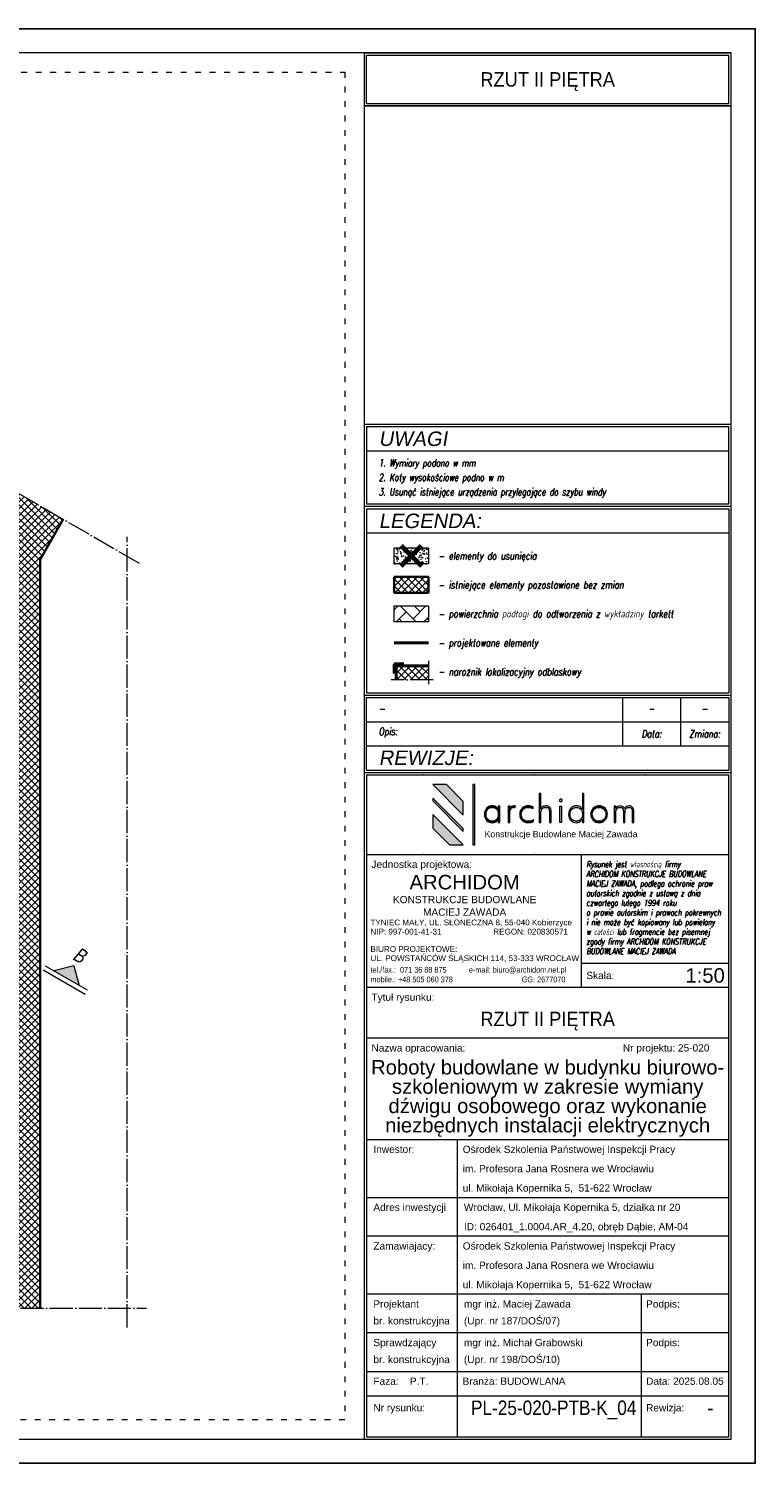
# Model space of a CAD drawing. Header units: millimetres. Extents: x 558 to 24471, y -5755 to 3551.
# Tile 35 of 35: x 23719 to 24471, y 2066 to 3551. Entities that reach past the tile are written whole.
import ezdxf
from ezdxf.enums import TextEntityAlignment as Align

# ---------------------------------------------------------------- set-up
doc = ezdxf.new("R2010")
doc.units = ezdxf.units.MM
doc.linetypes.add('ACAD_ISO03W100', pattern=[30, 12, -18])
doc.linetypes.add('ACAD_ISO04W100', pattern=[30, 24, -3, 0, -3])
for name, color, linetype, lineweight in [('K_Grube', 4, 'Continuous', 35), ('K_Grube_projektowane', 10, 'Continuous', 40), ('K_Kreskowanie', 8, 'Continuous', 5), ('K_Naroznik', 160, 'Continuous', 40), ('K_Opis_zmienny', 2, 'Continuous', 13), ('K_Osie', 1, 'ACAD_ISO04W100', 5), ('K_Ramka', 7, 'Continuous', 18), ('K_Widokowe', 6, 'Continuous', 13), ('K_Wyburzenia', 8, 'Continuous', 5)]:
    doc.layers.add(name, color=color, linetype=linetype, lineweight=lineweight)
doc.styles.add('Logo1', font='arial.ttf', dxfattribs={"height": 13})
doc.styles.get("Standard").update_dxf_attribs({"font": 'arial.ttf'})
doc.styles.add('Tytuł 20', font='arial.ttf', dxfattribs={"width": 0.8, "oblique": 10, "height": 6})
doc.styles.add('Tytuł 50', font='arial.ttf', dxfattribs={"width": 0.8, "oblique": 10, "height": 15})
doc.styles.add('Zwykły 100', font='romans.shx', dxfattribs={"width": 0.8, "oblique": 10, "height": 15})
doc.styles.add('Zwykły 20', font='romans.shx', dxfattribs={"width": 0.8, "oblique": 10, "height": 3})

# ---------------------------------------------------------------- blocks, each defined once
blk = doc.blocks.new('Logo_archidom_2018_black')
at = {"lineweight": 0}
h = blk.add_hatch(color=256, dxfattribs=at)
h.dxf.hatch_style = 2
h.paths.add_polyline_path([(-181.7, 145), (-210, 145), (-147, 82), (-147, 110.3)])
h = blk.add_hatch(color=256, dxfattribs=at)
h.dxf.hatch_style = 2
h.paths.add_polyline_path([(-123, 145), (-127, 145), (-127, 20), (-123, 20)])
h = blk.add_hatch(color=256, dxfattribs=at)
h.dxf.hatch_style = 2
edge = h.paths.add_edge_path()
edge.add_spline(control_points=[(34.9, 66.8), (34.9, 66.8), (31.7, 66.8), (31.7, 66.8), (31.7, 66.8), (31.7, 87.6), (31.7, 87.6), (31.7, 91.2), (31, 93.8), (29.7, 95.5), (28.5, 97.1), (26.4, 97.9), (23.5, 97.9), (20.1, 97.9), (17.5, 96.7), (16, 94.3), (14.4, 91.9), (13.6, 88.1), (13.6, 82.9), (13.6, 82.9), (13.6, 66.8), (13.6, 66.8), (13.6, 66.8), (10.3, 66.8), (10.3, 66.8), (10.3, 66.8), (10.3, 126.5), (10.3, 126.5), (10.3, 126.5), (13.6, 126.5), (13.6, 126.5), (13.6, 126.5), (13.6, 94.6), (13.6, 94.6), (14.7, 97), (16, 98.7), (17.7, 99.6), (19.3, 100.5), (21.5, 101), (24.4, 101), (27.6, 101), (30.2, 99.9), (32.1, 97.8), (34, 95.6), (34.9, 92.7), (34.9, 88.9), (34.9, 88.9), (34.9, 66.8), (34.9, 66.8)], knot_values=[0, 0, 0, 0, 1, 1, 1, 2, 2, 2, 3, 3, 3, 4, 4, 4, 5, 5, 5, 6, 6, 6, 7, 7, 7, 8, 8, 8, 9, 9, 9, 10, 10, 10, 11, 11, 11, 12, 12, 12, 13, 13, 13, 14, 14, 14, 15, 15, 15, 16, 16, 16, 16], degree=3, periodic=0)
h = blk.add_hatch(color=256, dxfattribs=at)
h.dxf.hatch_style = 2
edge = h.paths.add_edge_path()
edge.add_spline(control_points=[(103, 66.8), (103, 66.8), (99.8, 66.8), (99.8, 66.8), (99.8, 66.8), (99.8, 73.2), (99.8, 73.2), (98.3, 70.7), (96.5, 68.9), (94.4, 67.8), (92.3, 66.7), (89.8, 66.1), (86.9, 66.1), (82.3, 66.1), (78.5, 67.7), (75.6, 70.8), (72.7, 73.9), (71.2, 78), (71.2, 83.2), (71.2, 88.5), (72.6, 92.8), (75.5, 96), (78.4, 99.3), (82.1, 101), (86.7, 101), (90.2, 101), (92.9, 100.4), (94.8, 99.3), (96.7, 98.2), (98.4, 96.4), (99.8, 93.9), (99.8, 93.9), (99.8, 126.5), (99.8, 126.5), (99.8, 126.5), (103, 126.5), (103, 126.5), (103, 126.5), (103, 66.8), (103, 66.8)], knot_values=[0, 0, 0, 0, 1, 1, 1, 2, 2, 2, 3, 3, 3, 4, 4, 4, 5, 5, 5, 6, 6, 6, 7, 7, 7, 8, 8, 8, 9, 9, 9, 10, 10, 10, 11, 11, 11, 12, 12, 12, 13, 13, 13, 13], degree=3, periodic=0)
edge = h.paths.add_edge_path()
edge.add_spline(control_points=[(99.8, 83.6), (99.8, 88), (98.6, 91.5), (96.3, 94.1), (93.9, 96.6), (90.8, 97.9), (86.9, 97.9), (83.2, 97.9), (80.2, 96.6), (77.9, 93.9), (75.6, 91.2), (74.5, 87.6), (74.5, 83.2), (74.5, 78.9), (75.6, 75.5), (78, 72.9), (80.3, 70.4), (83.4, 69.1), (87.3, 69.1), (91.1, 69.1), (94.2, 70.4), (96.4, 73.1), (98.7, 75.7), (99.8, 79.2), (99.8, 83.6)], knot_values=[0, 0, 0, 0, 1, 1, 1, 2, 2, 2, 3, 3, 3, 4, 4, 4, 5, 5, 5, 6, 6, 6, 7, 7, 7, 8, 8, 8, 8], degree=3, periodic=0)
h = blk.add_hatch(color=256, dxfattribs=at)
h.dxf.hatch_style = 2
h.paths.add_polyline_path([(-210, 116.8), (-210, 111.2), (-147, 48.2), (-147, 53.8)])
h = blk.add_hatch(color=256, dxfattribs=at)
h.dxf.hatch_style = 2
edge = h.paths.add_edge_path()
edge.add_spline(control_points=[(-71.2, 66.8), (-71.2, 66.8), (-74.4, 66.8), (-74.4, 66.8), (-74.4, 66.8), (-74.4, 73.2), (-74.4, 73.2), (-75.9, 70.7), (-77.7, 68.9), (-79.8, 67.8), (-81.9, 66.7), (-84.4, 66.1), (-87.3, 66.1), (-92, 66.1), (-95.7, 67.7), (-98.7, 70.8), (-101.6, 73.9), (-103, 78), (-103, 83.2), (-103, 88.5), (-101.6, 92.8), (-98.7, 96), (-95.8, 99.3), (-92.1, 101), (-87.5, 101), (-84.2, 101), (-81.6, 100.4), (-79.6, 99.3), (-77.6, 98.2), (-75.8, 96.4), (-74.4, 93.9), (-74.4, 93.9), (-74.4, 100.2), (-74.4, 100.2), (-74.4, 100.2), (-71.2, 100.2), (-71.2, 100.2), (-71.2, 100.2), (-71.2, 66.8), (-71.2, 66.8)], knot_values=[0, 0, 0, 0, 1, 1, 1, 2, 2, 2, 3, 3, 3, 4, 4, 4, 5, 5, 5, 6, 6, 6, 7, 7, 7, 8, 8, 8, 9, 9, 9, 10, 10, 10, 11, 11, 11, 12, 12, 12, 13, 13, 13, 13], degree=3, periodic=0)
edge = h.paths.add_edge_path()
edge.add_spline(control_points=[(-74.4, 83.6), (-74.4, 88), (-75.6, 91.5), (-77.9, 94.1), (-80.3, 96.6), (-83.4, 97.9), (-87.3, 97.9), (-91, 97.9), (-94, 96.6), (-96.3, 93.9), (-98.6, 91.2), (-99.8, 87.6), (-99.8, 83.2), (-99.8, 78.9), (-98.6, 75.5), (-96.3, 72.9), (-93.9, 70.4), (-90.8, 69.1), (-86.9, 69.1), (-83.1, 69.1), (-80.1, 70.4), (-77.8, 73.1), (-75.6, 75.7), (-74.4, 79.2), (-74.4, 83.6)], knot_values=[0, 0, 0, 0, 1, 1, 1, 2, 2, 2, 3, 3, 3, 4, 4, 4, 5, 5, 5, 6, 6, 6, 7, 7, 7, 8, 8, 8, 8], degree=3, periodic=0)
h = blk.add_hatch(color=256, dxfattribs=at)
h.dxf.hatch_style = 2
edge = h.paths.add_edge_path()
edge.add_spline(control_points=[(-39, 100.2), (-39, 100.2), (-40.1, 97.2), (-40.1, 97.2), (-40.5, 97.4), (-40.9, 97.6), (-41.4, 97.7), (-41.9, 97.9), (-42.4, 97.9), (-42.9, 97.9), (-45.6, 97.9), (-47.5, 96.6), (-48.8, 93.8), (-50.1, 91.1), (-50.7, 86.9), (-50.7, 81.3), (-50.7, 81.3), (-50.7, 66.8), (-50.7, 66.8), (-50.7, 66.8), (-53.9, 66.8), (-53.9, 66.8), (-53.9, 66.8), (-53.9, 100.2), (-53.9, 100.2), (-53.9, 100.2), (-50.7, 100.2), (-50.7, 100.2), (-50.7, 100.2), (-50.7, 94.9), (-50.7, 94.9), (-49.9, 97), (-48.9, 98.6), (-47.5, 99.5), (-46.2, 100.5), (-44.4, 101), (-42.2, 101), (-41.6, 101), (-41, 100.9), (-40.5, 100.8), (-39.9, 100.6), (-39.5, 100.5), (-39, 100.2)], knot_values=[0, 0, 0, 0, 1, 1, 1, 2, 2, 2, 3, 3, 3, 4, 4, 4, 5, 5, 5, 6, 6, 6, 7, 7, 7, 8, 8, 8, 9, 9, 9, 10, 10, 10, 11, 11, 11, 12, 12, 12, 13, 13, 13, 14, 14, 14, 14], degree=3, periodic=0)
h = blk.add_hatch(color=256, dxfattribs=at)
h.dxf.hatch_style = 2
edge = h.paths.add_edge_path()
edge.add_spline(control_points=[(-1.7, 68.5), (-3.3, 67.7), (-5.1, 67.1), (-7, 66.7), (-8.8, 66.3), (-10.9, 66.1), (-13, 66.1), (-18, 66.1), (-22.1, 67.7), (-25.3, 70.9), (-28.5, 74.1), (-30.1, 78.3), (-30.1, 83.3), (-30.1, 88.6), (-28.4, 92.8), (-25.1, 96.1), (-21.8, 99.3), (-17.4, 101), (-12.1, 101), (-10.3, 101), (-8.6, 100.8), (-7, 100.4), (-5.4, 99.9), (-3.8, 99.3), (-2.3, 98.5), (-2.3, 98.5), (-2.3, 95.2), (-2.3, 95.2), (-3.8, 96.1), (-5.4, 96.8), (-7.1, 97.2), (-8.7, 97.7), (-10.4, 97.9), (-12.1, 97.9), (-16.7, 97.9), (-20.3, 96.6), (-22.9, 93.9), (-25.5, 91.2), (-26.8, 87.6), (-26.8, 83), (-26.8, 79), (-25.5, 75.6), (-22.7, 73), (-20, 70.4), (-16.5, 69.1), (-12.1, 69.1), (-10.1, 69.1), (-8.3, 69.4), (-6.6, 69.8), (-4.8, 70.3), (-3.2, 71), (-1.7, 71.9), (-1.7, 71.9), (-1.7, 68.5), (-1.7, 68.5)], knot_values=[0, 0, 0, 0, 1, 1, 1, 2, 2, 2, 3, 3, 3, 4, 4, 4, 5, 5, 5, 6, 6, 6, 7, 7, 7, 8, 8, 8, 9, 9, 9, 10, 10, 10, 11, 11, 11, 12, 12, 12, 13, 13, 13, 14, 14, 14, 15, 15, 15, 16, 16, 16, 17, 17, 17, 18, 18, 18, 18], degree=3, periodic=0)
h = blk.add_hatch(color=256, dxfattribs=at)
h.dxf.hatch_style = 2
edge = h.paths.add_edge_path()
edge.add_spline(control_points=[(57.7, 112.4), (57.7, 111.6), (57.5, 110.9), (56.9, 110.3), (56.3, 109.8), (55.6, 109.5), (54.8, 109.5), (54, 109.5), (53.4, 109.8), (52.8, 110.3), (52.2, 110.9), (51.9, 111.6), (51.9, 112.4), (51.9, 113.2), (52.2, 113.9), (52.8, 114.4), (53.4, 115), (54, 115.3), (54.8, 115.3), (55.6, 115.3), (56.3, 115), (56.9, 114.4), (57.5, 113.9), (57.7, 113.2), (57.7, 112.4)], knot_values=[0, 0, 0, 0, 1, 1, 1, 2, 2, 2, 3, 3, 3, 4, 4, 4, 5, 5, 5, 6, 6, 6, 7, 7, 7, 8, 8, 8, 8], degree=3, periodic=0)
h.paths.add_polyline_path([(56.5, 66.8), (53.3, 66.8), (53.3, 100.2), (56.5, 100.2)])
h = blk.add_hatch(color=256, dxfattribs=at)
h.dxf.hatch_style = 2
edge = h.paths.add_edge_path()
edge.add_spline(control_points=[(151.6, 83.7), (151.6, 78.8), (149.9, 74.6), (146.5, 71.2), (143.1, 67.8), (139, 66.1), (134.2, 66.1), (129.4, 66.1), (125.4, 67.8), (122, 71.2), (118.6, 74.6), (117, 78.8), (117, 83.7), (117, 88.5), (118.6, 92.6), (122, 96), (125.3, 99.3), (129.4, 101), (134.2, 101), (139.1, 101), (143.2, 99.3), (146.6, 96), (149.9, 92.6), (151.6, 88.5), (151.6, 83.7)], knot_values=[0, 0, 0, 0, 1, 1, 1, 2, 2, 2, 3, 3, 3, 4, 4, 4, 5, 5, 5, 6, 6, 6, 7, 7, 7, 8, 8, 8, 8], degree=3, periodic=0)
edge = h.paths.add_edge_path()
edge.add_spline(control_points=[(148.3, 83.6), (148.3, 87.6), (147, 91), (144.3, 93.8), (141.6, 96.6), (138.3, 97.9), (134.3, 97.9), (130.4, 97.9), (127, 96.6), (124.3, 93.8), (121.6, 91.1), (120.2, 87.7), (120.2, 83.6), (120.2, 79.5), (121.6, 76.1), (124.3, 73.3), (127.1, 70.5), (130.4, 69.1), (134.3, 69.1), (138.2, 69.1), (141.5, 70.5), (144.3, 73.3), (147, 76.1), (148.3, 79.5), (148.3, 83.6)], knot_values=[0, 0, 0, 0, 1, 1, 1, 2, 2, 2, 3, 3, 3, 4, 4, 4, 5, 5, 5, 6, 6, 6, 7, 7, 7, 8, 8, 8, 8], degree=3, periodic=0)
h = blk.add_hatch(color=256, dxfattribs=at)
h.dxf.hatch_style = 2
edge = h.paths.add_edge_path()
edge.add_spline(control_points=[(206.4, 66.8), (206.4, 66.8), (203.1, 66.8), (203.1, 66.8), (203.1, 66.8), (203.1, 87.6), (203.1, 87.6), (203.1, 91.1), (202.6, 93.7), (201.4, 95.4), (200.3, 97.1), (198.5, 97.9), (196, 97.9), (193, 97.9), (190.9, 97), (189.7, 95.1), (188.5, 93.2), (187.9, 89.4), (187.9, 83.6), (187.9, 83.6), (187.9, 66.8), (187.9, 66.8), (187.9, 66.8), (184.7, 66.8), (184.7, 66.8), (184.7, 66.8), (184.7, 87.6), (184.7, 87.6), (184.7, 91.2), (184.1, 93.9), (183, 95.5), (182, 97.1), (180.1, 97.9), (177.6, 97.9), (174.4, 97.9), (172.2, 96.8), (170.8, 94.4), (169.4, 92.1), (168.8, 88.2), (168.8, 82.9), (168.8, 82.9), (168.8, 66.8), (168.8, 66.8), (168.8, 66.8), (165.5, 66.8), (165.5, 66.8), (165.5, 66.8), (165.5, 100.2), (165.5, 100.2), (165.5, 100.2), (168.8, 100.2), (168.8, 100.2), (168.8, 100.2), (168.8, 95.2), (168.8, 95.2), (169.5, 97.1), (170.7, 98.5), (172.2, 99.5), (173.8, 100.5), (175.8, 101), (178.2, 101), (180.2, 101), (182, 100.5), (183.6, 99.4), (185.2, 98.4), (186.3, 96.9), (187, 95), (187.8, 97), (189, 98.5), (190.5, 99.5), (192.1, 100.5), (194.1, 101), (196.6, 101), (199.5, 101), (201.9, 99.9), (203.7, 97.7), (205.5, 95.5), (206.4, 92.6), (206.4, 88.9), (206.4, 88.9), (206.4, 66.8), (206.4, 66.8)], knot_values=[0, 0, 0, 0, 1, 1, 1, 2, 2, 2, 3, 3, 3, 4, 4, 4, 5, 5, 5, 6, 6, 6, 7, 7, 7, 8, 8, 8, 9, 9, 9, 10, 10, 10, 11, 11, 11, 12, 12, 12, 13, 13, 13, 14, 14, 14, 15, 15, 15, 16, 16, 16, 17, 17, 17, 18, 18, 18, 19, 19, 19, 20, 20, 20, 21, 21, 21, 22, 22, 22, 23, 23, 23, 24, 24, 24, 25, 25, 25, 26, 26, 26, 27, 27, 27, 27], degree=3, periodic=0)
h = blk.add_hatch(color=256, dxfattribs=at)
h.dxf.hatch_style = 2
h.paths.add_polyline_path([(-210, 83), (-210, 54.7), (-175.3, 20), (-147, 20)])
for p, q in [((-181.7, 145), (-210, 145)), ((-147, 82), (-210, 145)), ((-147, 110.3), (-181.7, 145)), ((-210, 116.8), (-210, 111.2)), ((-147, 53.8), (-210, 116.8)), ((-147, 48.2), (-210, 111.2)), ((-147, 82), (-147, 110.3)), ((-210, 83), (-210, 54.7)), ((-147, 20), (-210, 83)), ((-175.3, 20), (-210, 54.7)), ((-147, 48.2), (-147, 53.8)), ((-175.3, 20), (-147, 20))]:
    blk.add_line(p, q, dxfattribs=at)
for points in [[(-123, 20), (-123, 145), (-127, 145), (-127, 20), (-123, 20)], [(56.5, 66.8), (53.3, 66.8), (53.3, 100.2), (56.5, 100.2), (56.5, 66.8)]]:
    blk.add_lwpolyline(points, dxfattribs=at)
for points, knots in [([(34.9, 66.8), (34.9, 66.8), (31.7, 66.8), (31.7, 66.8), (31.7, 66.8), (31.7, 87.6), (31.7, 87.6), (31.7, 91.2), (31, 93.8), (29.7, 95.5), (28.5, 97.1), (26.4, 97.9), (23.5, 97.9), (20.1, 97.9), (17.5, 96.7), (16, 94.3), (14.4, 91.9), (13.6, 88.1), (13.6, 82.9), (13.6, 82.9), (13.6, 66.8), (13.6, 66.8), (13.6, 66.8), (10.3, 66.8), (10.3, 66.8), (10.3, 66.8), (10.3, 126.5), (10.3, 126.5), (10.3, 126.5), (13.6, 126.5), (13.6, 126.5), (13.6, 126.5), (13.6, 94.6), (13.6, 94.6), (14.7, 97), (16, 98.7), (17.7, 99.6), (19.3, 100.5), (21.5, 101), (24.4, 101), (27.6, 101), (30.2, 99.9), (32.1, 97.8), (34, 95.6), (34.9, 92.7), (34.9, 88.9), (34.9, 88.9), (34.9, 66.8), (34.9, 66.8)], [0, 0, 0, 0, 1, 1, 1, 2, 2, 2, 3, 3, 3, 4, 4, 4, 5, 5, 5, 6, 6, 6, 7, 7, 7, 8, 8, 8, 9, 9, 9, 10, 10, 10, 11, 11, 11, 12, 12, 12, 13, 13, 13, 14, 14, 14, 15, 15, 15, 16, 16, 16, 16]), ([(103, 66.8), (103, 66.8), (99.8, 66.8), (99.8, 66.8), (99.8, 66.8), (99.8, 73.2), (99.8, 73.2), (98.3, 70.7), (96.5, 68.9), (94.4, 67.8), (92.3, 66.7), (89.8, 66.1), (86.9, 66.1), (82.3, 66.1), (78.5, 67.7), (75.6, 70.8), (72.7, 73.9), (71.2, 78), (71.2, 83.2), (71.2, 88.5), (72.6, 92.8), (75.5, 96), (78.4, 99.3), (82.1, 101), (86.7, 101), (90.2, 101), (92.9, 100.4), (94.8, 99.3), (96.7, 98.2), (98.4, 96.4), (99.8, 93.9), (99.8, 93.9), (99.8, 126.5), (99.8, 126.5), (99.8, 126.5), (103, 126.5), (103, 126.5), (103, 126.5), (103, 66.8), (103, 66.8)], [0, 0, 0, 0, 1, 1, 1, 2, 2, 2, 3, 3, 3, 4, 4, 4, 5, 5, 5, 6, 6, 6, 7, 7, 7, 8, 8, 8, 9, 9, 9, 10, 10, 10, 11, 11, 11, 12, 12, 12, 13, 13, 13, 13]), ([(-71.2, 66.8), (-71.2, 66.8), (-74.4, 66.8), (-74.4, 66.8), (-74.4, 66.8), (-74.4, 73.2), (-74.4, 73.2), (-75.9, 70.7), (-77.7, 68.9), (-79.8, 67.8), (-81.9, 66.7), (-84.4, 66.1), (-87.3, 66.1), (-92, 66.1), (-95.7, 67.7), (-98.7, 70.8), (-101.6, 73.9), (-103, 78), (-103, 83.2), (-103, 88.5), (-101.6, 92.8), (-98.7, 96), (-95.8, 99.3), (-92.1, 101), (-87.5, 101), (-84.2, 101), (-81.6, 100.4), (-79.6, 99.3), (-77.6, 98.2), (-75.8, 96.4), (-74.4, 93.9), (-74.4, 93.9), (-74.4, 100.2), (-74.4, 100.2), (-74.4, 100.2), (-71.2, 100.2), (-71.2, 100.2), (-71.2, 100.2), (-71.2, 66.8), (-71.2, 66.8)], [0, 0, 0, 0, 1, 1, 1, 2, 2, 2, 3, 3, 3, 4, 4, 4, 5, 5, 5, 6, 6, 6, 7, 7, 7, 8, 8, 8, 9, 9, 9, 10, 10, 10, 11, 11, 11, 12, 12, 12, 13, 13, 13, 13]), ([(-74.4, 83.6), (-74.4, 88), (-75.6, 91.5), (-77.9, 94.1), (-80.3, 96.6), (-83.4, 97.9), (-87.3, 97.9), (-91, 97.9), (-94, 96.6), (-96.3, 93.9), (-98.6, 91.2), (-99.8, 87.6), (-99.8, 83.2), (-99.8, 78.9), (-98.6, 75.5), (-96.3, 72.9), (-93.9, 70.4), (-90.8, 69.1), (-86.9, 69.1), (-83.1, 69.1), (-80.1, 70.4), (-77.8, 73.1), (-75.6, 75.7), (-74.4, 79.2), (-74.4, 83.6)], [0, 0, 0, 0, 1, 1, 1, 2, 2, 2, 3, 3, 3, 4, 4, 4, 5, 5, 5, 6, 6, 6, 7, 7, 7, 8, 8, 8, 8]), ([(-39, 100.2), (-39, 100.2), (-40.1, 97.2), (-40.1, 97.2), (-40.5, 97.4), (-40.9, 97.6), (-41.4, 97.7), (-41.9, 97.9), (-42.4, 97.9), (-42.9, 97.9), (-45.6, 97.9), (-47.5, 96.6), (-48.8, 93.8), (-50.1, 91.1), (-50.7, 86.9), (-50.7, 81.3), (-50.7, 81.3), (-50.7, 66.8), (-50.7, 66.8), (-50.7, 66.8), (-53.9, 66.8), (-53.9, 66.8), (-53.9, 66.8), (-53.9, 100.2), (-53.9, 100.2), (-53.9, 100.2), (-50.7, 100.2), (-50.7, 100.2), (-50.7, 100.2), (-50.7, 94.9), (-50.7, 94.9), (-49.9, 97), (-48.9, 98.6), (-47.5, 99.5), (-46.2, 100.5), (-44.4, 101), (-42.2, 101), (-41.6, 101), (-41, 100.9), (-40.5, 100.8), (-39.9, 100.6), (-39.5, 100.5), (-39, 100.2)], [0, 0, 0, 0, 1, 1, 1, 2, 2, 2, 3, 3, 3, 4, 4, 4, 5, 5, 5, 6, 6, 6, 7, 7, 7, 8, 8, 8, 9, 9, 9, 10, 10, 10, 11, 11, 11, 12, 12, 12, 13, 13, 13, 14, 14, 14, 14]), ([(-1.7, 68.5), (-3.3, 67.7), (-5.1, 67.1), (-7, 66.7), (-8.8, 66.3), (-10.9, 66.1), (-13, 66.1), (-18, 66.1), (-22.1, 67.7), (-25.3, 70.9), (-28.5, 74.1), (-30.1, 78.3), (-30.1, 83.3), (-30.1, 88.6), (-28.4, 92.8), (-25.1, 96.1), (-21.8, 99.3), (-17.4, 101), (-12.1, 101), (-10.3, 101), (-8.6, 100.8), (-7, 100.4), (-5.4, 99.9), (-3.8, 99.3), (-2.3, 98.5), (-2.3, 98.5), (-2.3, 95.2), (-2.3, 95.2), (-3.8, 96.1), (-5.4, 96.8), (-7.1, 97.2), (-8.7, 97.7), (-10.4, 97.9), (-12.1, 97.9), (-16.7, 97.9), (-20.3, 96.6), (-22.9, 93.9), (-25.5, 91.2), (-26.8, 87.6), (-26.8, 83), (-26.8, 79), (-25.5, 75.6), (-22.7, 73), (-20, 70.4), (-16.5, 69.1), (-12.1, 69.1), (-10.1, 69.1), (-8.3, 69.4), (-6.6, 69.8), (-4.8, 70.3), (-3.2, 71), (-1.7, 71.9), (-1.7, 71.9), (-1.7, 68.5), (-1.7, 68.5)], [0, 0, 0, 0, 1, 1, 1, 2, 2, 2, 3, 3, 3, 4, 4, 4, 5, 5, 5, 6, 6, 6, 7, 7, 7, 8, 8, 8, 9, 9, 9, 10, 10, 10, 11, 11, 11, 12, 12, 12, 13, 13, 13, 14, 14, 14, 15, 15, 15, 16, 16, 16, 17, 17, 17, 18, 18, 18, 18]), ([(57.7, 112.4), (57.7, 111.6), (57.5, 110.9), (56.9, 110.3), (56.3, 109.8), (55.6, 109.5), (54.8, 109.5), (54, 109.5), (53.4, 109.8), (52.8, 110.3), (52.2, 110.9), (51.9, 111.6), (51.9, 112.4), (51.9, 113.2), (52.2, 113.9), (52.8, 114.4), (53.4, 115), (54, 115.3), (54.8, 115.3), (55.6, 115.3), (56.3, 115), (56.9, 114.4), (57.5, 113.9), (57.7, 113.2), (57.7, 112.4)], [0, 0, 0, 0, 1, 1, 1, 2, 2, 2, 3, 3, 3, 4, 4, 4, 5, 5, 5, 6, 6, 6, 7, 7, 7, 8, 8, 8, 8]), ([(99.8, 83.6), (99.8, 88), (98.6, 91.5), (96.3, 94.1), (93.9, 96.6), (90.8, 97.9), (86.9, 97.9), (83.2, 97.9), (80.2, 96.6), (77.9, 93.9), (75.6, 91.2), (74.5, 87.6), (74.5, 83.2), (74.5, 78.9), (75.6, 75.5), (78, 72.9), (80.3, 70.4), (83.4, 69.1), (87.3, 69.1), (91.1, 69.1), (94.2, 70.4), (96.4, 73.1), (98.7, 75.7), (99.8, 79.2), (99.8, 83.6)], [0, 0, 0, 0, 1, 1, 1, 2, 2, 2, 3, 3, 3, 4, 4, 4, 5, 5, 5, 6, 6, 6, 7, 7, 7, 8, 8, 8, 8]), ([(151.6, 83.7), (151.6, 78.8), (149.9, 74.6), (146.5, 71.2), (143.1, 67.8), (139, 66.1), (134.2, 66.1), (129.4, 66.1), (125.4, 67.8), (122, 71.2), (118.6, 74.6), (117, 78.8), (117, 83.7), (117, 88.5), (118.6, 92.6), (122, 96), (125.3, 99.3), (129.4, 101), (134.2, 101), (139.1, 101), (143.2, 99.3), (146.6, 96), (149.9, 92.6), (151.6, 88.5), (151.6, 83.7)], [0, 0, 0, 0, 1, 1, 1, 2, 2, 2, 3, 3, 3, 4, 4, 4, 5, 5, 5, 6, 6, 6, 7, 7, 7, 8, 8, 8, 8]), ([(148.3, 83.6), (148.3, 87.6), (147, 91), (144.3, 93.8), (141.6, 96.6), (138.3, 97.9), (134.3, 97.9), (130.4, 97.9), (127, 96.6), (124.3, 93.8), (121.6, 91.1), (120.2, 87.7), (120.2, 83.6), (120.2, 79.5), (121.6, 76.1), (124.3, 73.3), (127.1, 70.5), (130.4, 69.1), (134.3, 69.1), (138.2, 69.1), (141.5, 70.5), (144.3, 73.3), (147, 76.1), (148.3, 79.5), (148.3, 83.6)], [0, 0, 0, 0, 1, 1, 1, 2, 2, 2, 3, 3, 3, 4, 4, 4, 5, 5, 5, 6, 6, 6, 7, 7, 7, 8, 8, 8, 8]), ([(206.4, 66.8), (206.4, 66.8), (203.1, 66.8), (203.1, 66.8), (203.1, 66.8), (203.1, 87.6), (203.1, 87.6), (203.1, 91.1), (202.6, 93.7), (201.4, 95.4), (200.3, 97.1), (198.5, 97.9), (196, 97.9), (193, 97.9), (190.9, 97), (189.7, 95.1), (188.5, 93.2), (187.9, 89.4), (187.9, 83.6), (187.9, 83.6), (187.9, 66.8), (187.9, 66.8), (187.9, 66.8), (184.7, 66.8), (184.7, 66.8), (184.7, 66.8), (184.7, 87.6), (184.7, 87.6), (184.7, 91.2), (184.1, 93.9), (183, 95.5), (182, 97.1), (180.1, 97.9), (177.6, 97.9), (174.4, 97.9), (172.2, 96.8), (170.8, 94.4), (169.4, 92.1), (168.8, 88.2), (168.8, 82.9), (168.8, 82.9), (168.8, 66.8), (168.8, 66.8), (168.8, 66.8), (165.5, 66.8), (165.5, 66.8), (165.5, 66.8), (165.5, 100.2), (165.5, 100.2), (165.5, 100.2), (168.8, 100.2), (168.8, 100.2), (168.8, 100.2), (168.8, 95.2), (168.8, 95.2), (169.5, 97.1), (170.7, 98.5), (172.2, 99.5), (173.8, 100.5), (175.8, 101), (178.2, 101), (180.2, 101), (182, 100.5), (183.6, 99.4), (185.2, 98.4), (186.3, 96.9), (187, 95), (187.8, 97), (189, 98.5), (190.5, 99.5), (192.1, 100.5), (194.1, 101), (196.6, 101), (199.5, 101), (201.9, 99.9), (203.7, 97.7), (205.5, 95.5), (206.4, 92.6), (206.4, 88.9), (206.4, 88.9), (206.4, 66.8), (206.4, 66.8)], [0, 0, 0, 0, 1, 1, 1, 2, 2, 2, 3, 3, 3, 4, 4, 4, 5, 5, 5, 6, 6, 6, 7, 7, 7, 8, 8, 8, 9, 9, 9, 10, 10, 10, 11, 11, 11, 12, 12, 12, 13, 13, 13, 14, 14, 14, 15, 15, 15, 16, 16, 16, 17, 17, 17, 18, 18, 18, 19, 19, 19, 20, 20, 20, 21, 21, 21, 22, 22, 22, 23, 23, 23, 24, 24, 24, 25, 25, 25, 26, 26, 26, 27, 27, 27, 27])]:
    blk.add_open_spline(points, degree=3, knots=knots, dxfattribs=at)
at = {"lineweight": 0, "ltscale": 5}
for p in [(-230, 165), (0, 165), (230, 165), (-230, 0), (0, 0), (230, 0)]:
    blk.add_point(p, dxfattribs=at)
at = {"lineweight": 0, "style": 'Logo1'}
blk.add_text('Konstrukcje Budowlane Maciej Zawada', height=13, dxfattribs=at).set_placement((-103, 42.5), align=Align.MIDDLE_LEFT)

msp = doc.modelspace()

# ---------------------------------------------------------------- hatches: boundary and pattern name
at = {"layer": 'K_Kreskowanie', "ltscale": 5}
h = msp.add_hatch(dxfattribs=at)
h.set_pattern_fill('ANSI37', color=256, scale=1.6)
h.set_pattern_definition([(45, (2962.861, -2454.189), (-3.5921024, 3.5921024), []), (135, (2962.861, -2454.189), (-3.5921024, -3.5921024), [])])
h.paths.add_polyline_path([(23680.614, 3024.949), (23680.614, 2993.496), (23560.473, 3062.859), (23550.473, 3045.539), (23680.614, 2970.402), (23680.614, 2226.627), (23730.614, 2226.627), (23730.614, 3001.551), (23754.626, 3043.141), (23706.994, 3070.641), (23680.614, 3024.949)], is_closed=False)
h = msp.add_hatch(dxfattribs=at)
h.set_pattern_fill('ANSI37', color=256, scale=1.6)
h.set_pattern_definition([(45, (12843.4987, -11541.7186), (-3.5921024, 3.5921024), []), (135, (12843.4987, -11541.7186), (-3.5921024, -3.5921024), [])])
h.paths.add_polyline_path([(24132.765, 2983.53), (24097.265, 2983.53), (24097.265, 2967.03), (24132.765, 2967.03)])
h = msp.add_hatch(dxfattribs=at)
h.set_pattern_fill('ANSI37', color=256, scale=1.6)
h.set_pattern_definition([(45, (12843.4987, -11633.7186), (-3.5921024, 3.5921024), []), (135, (12843.4987, -11633.7186), (-3.5921024, -3.5921024), [])])
h.paths.add_polyline_path([(24132.765, 2891.53), (24099.265, 2891.53), (24099.265, 2877.03), (24132.765, 2877.03)])
at = {"layer": 'K_Opis_zmienny'}
msp.add_hatch(color=256, dxfattribs=at).paths.add_polyline_path([(23765.511, 2581.093), (23771.002, 2560.603), (23745.021, 2575.603)])
msp.add_hatch(color=256, dxfattribs=at).paths.add_polyline_path([(23765.511, 2581.093), (23771.002, 2560.603), (23745.021, 2575.603)])
at = {"layer": 'K_Widokowe', "transparency": 33554687}
h = msp.add_hatch(dxfattribs=at)
h.set_pattern_fill('AR-HBONE', color=10, scale=0.1)
h.set_pattern_definition([(45, (7047.138, 7207.577), (3e-15, 14.36841), [30.48, -10.16]), (135, (7054.322, 7214.762), (3e-15, 14.36841), [30.48, -10.16])])
h.paths.add_polyline_path([(24132.765, 2953.53), (24097.265, 2953.53), (24097.265, 2937.03), (24132.765, 2937.03)])
at = {"layer": 'K_Wyburzenia'}
h = msp.add_hatch(dxfattribs=at)
h.set_pattern_fill('AR-CONC', color=256, scale=0.05)
h.set_pattern_definition([(50, (20942.899, 5763.0955), (9.109233, -0.796954), [0.9525, -10.4775]), (355, (20942.899, 5763.0955), (-1.762171, 9.552842), [0.762, -8.38203]), (100.45144, (20943.658, 5763.029), (7.347062, 8.755888), [0.8095, -8.904512]), (46.1842, (20942.899, 5765.635), (13.553952, -2.102116), [1.42875, -15.71625]), (96.63556, (20944.029, 5765.46), (11.870207, 12.371306), [1.21425, -13.35678]), (351.18415, (20942.899, 5765.635), (11.870207, 12.371306), [1.143, -12.572987]), (21, (20944.169, 5765.0005), (7.58072, -5.11326), [0.9525, -10.4775]), (326, (20944.169, 5765.0005), (3.090101, 9.209398), [0.762, -8.382]), (71.45145, (20944.801, 5764.574), (10.670821, 4.096138), [0.8095, -8.904497]), (37.5, (20942.899, 5763.0955), (0.1544302, 4.227752), [0, -8.2804, 0, -8.509, 0, -8.41375]), (7.5, (20942.899, 5763.0955), (3.340983, 5.0090287), [0, -4.8514, 0, -8.0899, 0, -3.20675]), (327.5, (20940.067, 5763.0955), (6.7795298, -0.2864372), [0, -3.175, 0, -9.906, 0, -13.1445]), (317.5, (20938.797, 5763.0955), (7.406459, 1.2713246), [0, -4.1275, 0, -6.5786, 0, -9.3345])])
h.paths.add_polyline_path([(24132.765, 3013.53), (24097.265, 3013.53), (24097.265, 2997.03), (24132.765, 2997.03)])

# ---------------------------------------------------------------- linework, layer by layer
at = {"layer": 'Defpoints'}
msp.add_lwpolyline([(22371.174, 2065.976), (24471.174, 2065.976), (24471.174, 3550.976), (22371.174, 3550.976)], close=True, dxfattribs=at)
at = {"layer": 'K_Grube', "ltscale": 5}
for p in [(23754.626, 3043.141), (23730.614, 2226.627)]:
    msp.add_line(p, (23730.614, 3001.551), dxfattribs=at)
at = {"layer": 'K_Grube'}
msp.add_lwpolyline([(24097.265, 2983.53), (24132.765, 2983.53), (24132.765, 2967.03), (24097.265, 2967.03)], close=True, dxfattribs=at)
at = {"layer": 'K_Grube_projektowane'}
for p, q in [((24097.265, 2915.28), (24132.765, 2915.28)), ((24099.265, 2891.53), (24132.765, 2891.53)), ((24099.265, 2877.03), (24099.265, 2891.53))]:
    msp.add_line(p, q, dxfattribs=at)
at = {"layer": 'K_Naroznik'}
for p, q in [((24107.265, 2893.53), (24097.265, 2893.53)), ((24097.265, 2893.53), (24097.265, 2883.53))]:
    msp.add_line(p, q, dxfattribs=at)
at = {"layer": 'K_Opis_zmienny'}
for p, q in [((23777.162, 2551.273), (23733.861, 2576.273)), ((23777.162, 2551.273), (23733.861, 2576.273)), ((23779.662, 2555.603), (23736.361, 2580.603)), ((23779.662, 2555.603), (23736.361, 2580.603)), ((23765.511, 2581.093), (23745.021, 2575.603)), ((23765.511, 2581.093), (23745.021, 2575.603)), ((23765.511, 2581.093), (23771.002, 2560.603)), ((23765.511, 2581.093), (23771.002, 2560.603))]:
    msp.add_line(p, q, dxfattribs=at)
at = {"layer": 'K_Opis_zmienny', "linetype": 'ACAD_ISO03W100', "ltscale": 0.5}
msp.add_lwpolyline([(22496.174, 3505.976), (24046.174, 3505.976), (24046.174, 2110.976), (22496.174, 2110.976), (22496.174, 3505.976)], dxfattribs=at)
at = {"layer": 'K_Osie'}
for p, q in [((23134.552, 3401.141), (23838.119, 2994.937)), ((23820.798, 2206.627), (23820.798, 3024.937)), ((24132.765, 2896.53), (24132.765, 2872.03)), ((24137.765, 2877.03), (24094.265, 2877.03)), ((23258.87, 2226.627), (23840.798, 2226.627))]:
    msp.add_line(p, q, dxfattribs=at)
at = {"layer": 'K_Ramka'}
for p, q in [((24066.174, 3525.976), (24066.174, 2090.976)), ((24066.174, 3525.976), (24446.174, 3525.976)), ((24066.174, 3525.976), (24066.174, 2090.976)), ((24068.674, 3523.476), (24443.674, 3523.476)), ((24068.674, 3473.476), (24068.674, 3523.476)), ((24443.674, 3473.476), (24443.674, 3523.476)), ((24066.174, 3470.976), (24446.174, 3470.976)), ((24446.174, 3470.976), (24066.174, 3470.976)), ((24068.674, 3473.476), (24443.674, 3473.476)), ((24066.174, 3141.53), (24446.174, 3141.53)), ((24066.174, 3141.53), (24446.174, 3141.53)), ((24068.674, 3139.03), (24068.674, 3059.03)), ((24068.674, 3139.03), (24443.674, 3139.03)), ((24443.674, 3059.03), (24443.674, 3139.03)), ((24068.674, 3114.03), (24443.674, 3114.03)), ((24446.174, 3056.53), (24066.174, 3056.53)), ((24068.674, 3059.03), (24443.674, 3059.03)), ((24068.674, 3054.03), (24068.674, 2863.53)), ((24068.674, 3054.03), (24443.674, 3054.03)), ((24443.674, 3054.03), (24443.674, 2863.53)), ((24068.674, 3029.03), (24443.674, 3029.03)), ((24066.174, 2861.03), (24446.174, 2861.03)), ((24066.174, 2861.03), (24446.174, 2861.03)), ((24068.674, 2863.53), (24443.674, 2863.53)), ((24068.674, 2858.53), (24443.674, 2858.53)), ((24068.674, 2783.53), (24068.674, 2858.53)), ((24333.674, 2858.53), (24333.674, 2808.53)), ((24393.674, 2858.53), (24393.674, 2808.53)), ((24443.674, 2858.53), (24443.674, 2783.53)), ((24068.674, 2833.53), (24443.674, 2833.53)), ((24068.674, 2808.53), (24443.674, 2808.53)), ((24066.174, 2781.03), (24446.174, 2781.03)), ((24066.174, 2781.03), (24446.174, 2781.03)), ((24068.674, 2783.53), (24443.674, 2783.53)), ((24068.674, 2783.53), (24443.674, 2783.53)), ((24068.674, 2778.53), (24443.674, 2778.53)), ((24068.674, 2778.53), (24068.674, 2744.754)), ((24443.674, 2386.219), (24443.674, 2778.53)), ((24068.674, 2696.03), (24443.674, 2696.03)), ((24291.174, 2558.476), (24291.174, 2696.03)), ((24443.674, 2583.476), (24291.174, 2583.476)), ((24291.174, 2558.476), (24068.674, 2558.476)), ((24443.674, 2558.476), (24291.174, 2558.476)), ((24443.674, 2505.976), (24068.674, 2505.976)), ((24443.674, 2400.976), (24068.674, 2400.976)), ((24162.619, 2400.976), (24162.619, 2093.476)), ((24162.619, 2400.976), (24162.619, 2093.476)), ((24069.324, 2340.976), (24443.674, 2340.976)), ((24443.674, 2300.976), (24068.674, 2300.976)), ((24443.674, 2240.976), (24068.674, 2240.976)), ((24353.058, 2240.976), (24353.058, 2135.976)), ((24353.058, 2240.976), (24353.058, 2135.976)), ((24443.674, 2200.976), (24068.674, 2200.976)), ((24443.674, 2200.976), (24068.674, 2200.976)), ((24068.674, 2160.976), (24443.674, 2160.976)), ((24068.674, 2160.976), (24443.674, 2160.976)), ((24068.674, 2160.976), (24443.674, 2160.976)), ((24068.674, 2160.976), (24443.674, 2160.976)), ((24068.674, 2135.976), (24443.674, 2135.976)), ((24068.674, 2135.976), (24443.674, 2135.976)), ((24353.058, 2135.976), (24353.058, 2093.476))]:
    msp.add_line(p, q, dxfattribs=at)
msp.add_lwpolyline([(22396.174, 2090.976), (24446.174, 2090.976), (24446.174, 3525.976), (22396.174, 3525.976)], close=True, dxfattribs=at)
msp.add_lwpolyline([(24068.674, 2744.754), (24068.674, 2093.476), (24443.674, 2093.476), (24443.674, 2386.219)], dxfattribs=at)
msp.add_lwpolyline([(24068.674, 2744.754), (24068.674, 2093.476), (24443.674, 2093.476), (24443.674, 2386.219)], dxfattribs=at)
at = {"layer": 'K_Widokowe', "color": 10, "transparency": 33554687}
msp.add_lwpolyline([(24097.265, 2953.53), (24132.765, 2953.53), (24132.765, 2937.03), (24097.265, 2937.03)], close=True, dxfattribs=at)
at = {"layer": 'K_Wyburzenia', "color": 9, "const_width": 5}
for points in [[(24104.409, 3015.886), (24125.622, 2994.673)], [(24125.622, 3015.886), (24104.409, 2994.673)]]:
    msp.add_lwpolyline(points, dxfattribs=at)
at = {"layer": 'K_Wyburzenia'}
msp.add_lwpolyline([(24097.265, 3013.53), (24132.765, 3013.53), (24132.765, 2997.03), (24097.265, 2997.03)], close=True, dxfattribs=at)

# ---------------------------------------------------------------- block references
at = {"layer": 'K_Ramka', "xscale": 0.5, "yscale": 0.5, "zscale": 0.5}
msp.add_blockref('Logo_archidom_2018_black', (24242.273, 2696.03), dxfattribs=at)

# ---------------------------------------------------------------- texts
at = {"layer": 'K_Opis_zmienny', "style": 'Tytuł 50', "oblique": 10, "width": 0.8}
msp.add_text('B', height=15, rotation=330, dxfattribs=at).set_placement((23771.761, 2591.919), align=Align.MIDDLE_CENTER)
msp.add_text('B', height=15, rotation=330, dxfattribs=at).set_placement((23771.761, 2591.919), align=Align.MIDDLE_CENTER)
at = {"layer": 'K_Ramka', "width": 0.9}
for p in [(24256.174, 3498.476), (24256.174, 2525.976)]:
    msp.add_text('RZUT II PIĘTRA', height=15, dxfattribs=at).set_placement(p, align=Align.MIDDLE_CENTER)
at = {"layer": 'K_Ramka', "style": 'Tytuł 20', "oblique": 10}
for s, p in [('UWAGI', (24081.174, 3126.53)), ('LEGENDA:', (24081.174, 3041.53)), ('REWIZJE:', (24081.174, 2796.285))]:
    msp.add_text(s, height=15, dxfattribs=at).set_placement(p, align=Align.MIDDLE_LEFT)
at = {"layer": 'K_Ramka', "oblique": 10}
for s, height, style, width, p in [('1. Wymiary podano w mm', 7.5, 'Zwykły 20', 0.75, (24081.174, 3101.53)), ('2. Koty wysokościowe podno w m', 7.5, 'Zwykły 20', 0.75, (24081.174, 3086.53)), ('3. Usunąć istniejące urządzenia przylegające do szybu windy', 7.5, 'Zwykły 20', 0.75, (24081.174, 3071.53)), ('- elementy do usunięcia', 7.5, 'Zwykły 100', 0.8, (24142.765, 3005.28)), ('- istniejące elementy pozostawione bez zmian', 7.5, 'Zwykły 100', 0.8, (24142.765, 2975.28)), ('- powierzchnia podłogi do odtworzenia z wykładziny tarkett', 7.5, 'Zwykły 100', 0.8, (24142.765, 2945.28)), ('- projektowane elementy', 7.5, 'Zwykły 100', 0.8, (24142.765, 2915.28)), ('- narożnik lokalizacyjny odblaskowy', 7.5, 'Zwykły 100', 0.8, (24142.765, 2885.28)), ('-', 7.5, 'Zwykły 20', 0.8, (24081.174, 2847.101)), ('Opis:', 7.5, 'Zwykły 20', 0.8, (24081.174, 2823.53)), ('Rysunek jest własnością firmy', 6.25, 'Zwykły 20', 0.7, (24296.174, 2686.03)), ('ARCHIDOM KONSTRUKCJE BUDOWLANE', 6.25, 'Zwykły 20', 0.7, (24296.174, 2676.03)), ('autorskich zgodnie z ustawą z dnia', 6.25, 'Zwykły 20', 0.7, (24296.174, 2656.03)), ('MACIEJ ZAWADA, podlega ochronie praw', 6.25, 'Zwykły 20', 0.7, (24296.174, 2666.03)), ('czwartego lutego 1994 roku', 6.25, 'Zwykły 20', 0.7, (24296.174, 2646.03)), ('o prawie autorskim i prawach pokrewnych', 6.25, 'Zwykły 20', 0.7, (24296.174, 2636.03)), ('i nie może być kopiowany lub powielany', 6.25, 'Zwykły 20', 0.7, (24296.174, 2626.03)), ('w całości lub fragmencie bez pisemnej', 6.25, 'Zwykły 20', 0.7, (24296.174, 2616.03)), ('zgody firmy ARCHIDOM KONSTRUKCJE', 6.25, 'Zwykły 20', 0.7, (24296.174, 2606.03)), ('BUDOWLANE MACIEJ ZAWADA', 6.25, 'Zwykły 20', 0.7, (24296.174, 2596.03))]:
    msp.add_text(s, height=height, dxfattribs=dict(at, style=style, width=width)).set_placement(p, align=Align.MIDDLE_LEFT)
at = {"layer": 'K_Ramka', "style": 'Zwykły 20', "oblique": 10, "width": 0.8}
for s, p in [('-', (24363.674, 2847.101)), ('-', (24418.674, 2847.101)), ('Data:', (24363.674, 2821.03)), ('Zmiana:', (24418.674, 2821.03))]:
    msp.add_text(s, height=7.5, dxfattribs=at).set_placement(p, align=Align.MIDDLE_CENTER)
at = {"layer": 'K_Ramka'}
for s, p in [('Jednostka projektowa:', (24073.674, 2686.03)), ('Skala:', (24296.174, 2570.976)), ('Tytuł rysunku:', (24073.674, 2548.476)), ('Nazwa opracowania:', (24073.674, 2495.976)), ('Inwestor:', (24075.687, 2390.976)), ('Ośrodek Szkolenia Państwowej Inspekcji Pracy', (24168.206, 2390.976)), ('im. Profesora Jana Rosnera we Wrocławiu', (24168.206, 2370.976)), ('ul. Mikołaja Kopernika 5,  51-622 Wrocław', (24168.206, 2350.976)), ('Adres inwestycji', (24075.687, 2330.976)), ('Wrocław, Ul. Mikołaja Kopernika 5, działka nr 20', (24169.463, 2330.976)), ('ID: 026401_1.0004.AR_4.20, obręb Dąbie, AM-04', (24169.463, 2310.976)), ('Zamawiajacy:', (24075.687, 2290.976)), ('Ośrodek Szkolenia Państwowej Inspekcji Pracy', (24168.206, 2290.976)), ('im. Profesora Jana Rosnera we Wrocławiu', (24168.206, 2270.976)), ('ul. Mikołaja Kopernika 5,  51-622 Wrocław', (24168.206, 2250.976)), ('Projektant', (24075.687, 2230.976)), ('Projektant', (24075.687, 2230.976)), ('mgr inż. Maciej Zawada', (24169.463, 2230.976)), ('mgr inż. Maciej Zawada', (24169.463, 2230.976)), ('Podpis:', (24358.058, 2230.976)), ('Podpis:', (24358.058, 2230.976)), ('br. konstrukcyjna', (24075.687, 2213.476)), ('br. konstrukcyjna', (24075.687, 2213.476)), ('(Upr. nr 187/DOŚ/07)', (24169.463, 2213.476)), ('(Upr. nr 187/DOŚ/07)', (24169.463, 2213.476)), ('Sprawdzający', (24075.687, 2190.976)), ('Sprawdzający', (24075.687, 2190.976)), ('mgr inż. Michał Grabowski', (24169.463, 2190.976)), ('mgr inż. Michał Grabowski', (24169.463, 2190.976)), ('Podpis:', (24358.058, 2190.976)), ('Podpis:', (24358.058, 2190.976)), ('br. konstrukcyjna', (24075.687, 2173.476)), ('br. konstrukcyjna', (24075.687, 2173.476)), ('(Upr. nr 198/DOŚ/10)', (24169.463, 2173.476)), ('(Upr. nr 198/DOŚ/10)', (24169.463, 2173.476)), ('Faza:    P.T.', (24075.687, 2150.976)), ('Branża: BUDOWLANA', (24168.054, 2150.976)), ('Branża: BUDOWLANA', (24168.054, 2150.976)), ('Data: 2025.08.05', (24358.058, 2150.976)), ('Nr rysunku:', (24075.687, 2123.476)), ('Rewizja:', (24358.058, 2123.476))]:
    msp.add_text(s, height=7.5, dxfattribs=at).set_placement(p, align=Align.MIDDLE_LEFT)
for s, height, p in [('ARCHIDOM', 15, (24170.174, 2667.53)), ('KONSTRUKCJE BUDOWLANE', 7.5, (24170.174, 2649.53)), ('MACIEJ ZAWADA', 7.5, (24170.174, 2636.53)), ('Roboty budowlane w budynku biurowo-', 15, (24256.174, 2475.976)), ('szkoleniowym w zakresie wymiany', 15, (24256.174, 2455.976)), ('dźwigu osobowego oraz wykonanie', 15, (24256.174, 2435.976)), ('niezbędnych instalacji elektrycznych', 15, (24256.174, 2415.976))]:
    msp.add_text(s, height=height, dxfattribs=at).set_placement(p, align=Align.MIDDLE_CENTER)
for s, p in [('TYNIEC MAŁY, UL. SŁONECZNA 8, 55-040 Kobierzyce', (24072.674, 2621.03)), ('NIP: 997-001-41-31                       REGON: 020830571', (24072.674, 2611.53)), ('BIURO PROJEKTOWE:', (24072.674, 2593.53)), ('UL. POWSTAŃCÓW ŚLĄSKICH 114, 53-333 WROCŁAW ', (24072.674, 2584.03))]:
    msp.add_text(s, height=6, dxfattribs=at).set_placement(p, align=Align.BOTTOM_LEFT)
at = {"layer": 'K_Ramka', "width": 0.9}
for s, p in [('tel./fax.:  071 36 88 875           e-mail: biuro@archidom.net.pl', (24072.674, 2572.03)), ('mobile.: +48 505 060 378                                  GG: 2677070', (24072.674, 2562.03))]:
    msp.add_text(s, height=6, dxfattribs=at).set_placement(p, align=Align.BOTTOM_LEFT)
at = {"layer": 'K_Ramka'}
for s, height, p in [('1:50', 15, (24439.604, 2570.976)), ('Nr projektu: 25-020', 7.5, (24423.674, 2495.976)), ('-', 15, (24428.058, 2123.476))]:
    msp.add_text(s, height=height, dxfattribs=at).set_placement(p, align=Align.MIDDLE_RIGHT)
at = {"layer": 'K_Ramka', "width": 0.85}
msp.add_text('PL-25-020-PTB-K_04', height=15, dxfattribs=at).set_placement((24348.058, 2123.476), align=Align.MIDDLE_RIGHT)

doc.saveas('drawing.dxf')
